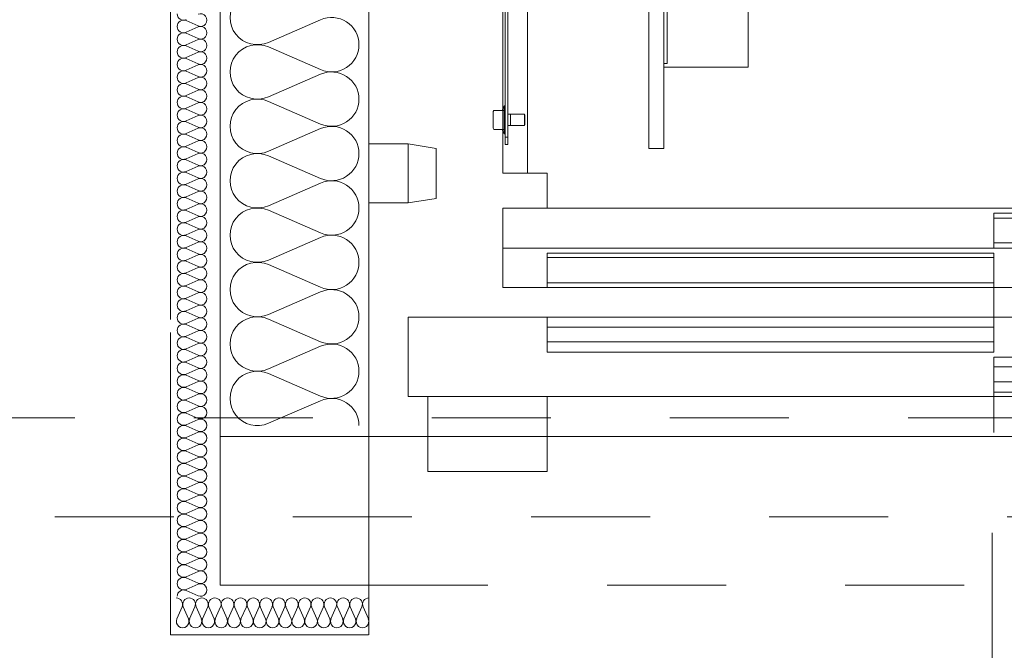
# Model space of a CAD drawing. Header units: millimetres. Extents: x 204754 to 495640, y -178579 to -98814.
# Tile 88 of 179: x 263518 to 264511, y -126434 to -125798. Entities that reach past the tile are written whole.
import ezdxf

# ---------------------------------------------------------------- set-up
doc = ezdxf.new("R2010")
doc.units = ezdxf.units.MM
doc.header["$MEASUREMENT"] = 0
doc.linetypes.add('Przerywana', pattern=[240, 120, -120])
doc.layers.get('0').update_dxf_attribs({"color": 252, "lineweight": 5})
for name, color, linetype, lineweight in [('Nowe_320-W Umeblowanie_Nr_pióra__103', 252, 'Continuous', 5), ('Nowe_320-W Umeblowanie_Nr_pióra__181', 252, 'Continuous', 5), ('Nowe_820-G Rysunki Obrazki_Nr_pióra__1', 252, 'Continuous', 5), ('Nowe_820-G Rysunki Obrazki_Nr_pióra__161', 252, 'Continuous', 5), ('Nowe_820-G Rysunki Obrazki_Nr_pióra__24', 252, 'Continuous', 5), ('Nowe_820-G Rysunki Obrazki_Nr_pióra__27', 252, 'Continuous', 5), ('Nowe_Nowe_220(1)-A Ściany zewnętrzne_Nr_pióra__1', 252, 'Continuous', 5), ('Nowe_Nowe_220(1)-A Ściany zewnętrzne_Nr_pióra__103', 252, 'Continuous', 5)]:
    doc.layers.add(name, color=color, linetype=linetype, lineweight=lineweight)

# ---------------------------------------------------------------- blocks, each defined once
blk = doc.blocks.new('podkład 20251118')
at = {"layer": 'Nowe_320-W Umeblowanie_Nr_pióra__103', "color": 252, "linetype": 'Continuous', "lineweight": 5}
for p, q in [((263821.56, -125798.42), (263769.03, -125821.24)), ((263769.03, -125825.85), (263821.56, -125848.67)), ((263821.56, -125853.28), (263769.03, -125876.09)), ((263769.03, -125880.7), (263821.56, -125903.52)), ((263821.56, -125908.13), (263769.03, -125930.95)), ((263769.03, -125935.56), (263821.56, -125958.37)), ((263821.56, -125962.98), (263769.03, -125985.8)), ((263769.03, -125990.41), (263821.56, -126013.23)), ((263821.56, -126017.83), (263769.03, -126040.65)), ((263769.03, -126045.26), (263821.56, -126068.08)), ((263821.56, -126072.68), (263769.03, -126095.5)), ((263769.03, -126100.11), (263821.56, -126122.93)), ((263821.56, -126127.54), (263769.03, -126150.36)), ((263769.03, -126154.96), (263821.56, -126177.78)), ((263821.56, -126182.39), (263769.03, -126205.21))]:
    blk.add_line(p, q, dxfattribs=at)
at = {"layer": 'Nowe_320-W Umeblowanie_Nr_pióra__103', "color": 252, "linetype": 'Continuous', "lineweight": 5, "extrusion": (0, 0, -1)}
for centre, major_axis, start_param, end_param in [((263757.94, -125796.12), (-27.65, 0), 4.299595, 8.266775), ((263832.65, -125823.55), (-27.65, 0), 1.158003, 3.141593), ((263757.94, -125850.97), (-27.65, 0), 4.299595, 8.266775), ((263832.65, -125823.55), (-27.65, 0), 3.141593, 5.125182), ((263832.65, -125878.4), (-27.65, 0), 1.158003, 3.141593), ((263757.94, -125905.82), (27.65, 0), 1.158002, 5.125182), ((263832.65, -125878.4), (-27.65, 0), 3.141593, 5.125182), ((263832.65, -125933.25), (-27.65, 0), 1.158003, 3.141593), ((263757.94, -125960.68), (-27.65, 0), 4.299595, 8.266775), ((263832.65, -125933.25), (-27.65, 0), 3.141593, 5.125182), ((263832.65, -125988.1), (-27.65, 0), 1.158003, 3.141593), ((263757.94, -126015.53), (-27.65, 0), 4.299595, 8.266775), ((263832.65, -125988.1), (-27.65, 0), 3.141593, 5.125182), ((263832.65, -126042.95), (-27.65, 0), 1.158003, 3.141593), ((263757.94, -126070.38), (-27.65, 0), 4.299595, 8.266775), ((263832.65, -126042.96), (-27.65, 0), 3.141593, 5.125182), ((263832.65, -126097.81), (-27.65, 0), 1.158003, 3.141593), ((263757.94, -126125.23), (27.65, 0), 1.158002, 5.125182), ((263832.65, -126097.81), (-27.65, 0), 3.141593, 5.125182), ((263832.65, -126152.66), (-27.65, 0), 1.158003, 3.141593), ((263757.94, -126180.09), (-27.65, 0), 4.299595, 8.266775), ((263832.65, -126152.66), (-27.65, 0), 3.141593, 5.125182), ((263832.65, -126207.51), (-27.65, 0), 1.158003, 3.141593)]:
    blk.add_ellipse(centre, major_axis=major_axis, ratio=0.991967, start_param=start_param, end_param=end_param, dxfattribs=at)
at = {"layer": 'Nowe_320-W Umeblowanie_Nr_pióra__181', "color": 252, "linetype": 'Continuous', "lineweight": 5}
for p, q in [((263698.09, -125804.6), (263685.97, -125799.29)), ((263685.97, -125810.99), (263698.09, -125805.68)), ((263698.09, -125817.37), (263685.97, -125812.06)), ((263685.97, -125823.75), (263698.09, -125818.44)), ((263698.09, -125830.13), (263685.97, -125824.82)), ((263685.97, -125836.52), (263698.09, -125831.21)), ((263698.09, -125842.9), (263685.97, -125837.59)), ((263685.97, -125849.28), (263698.09, -125843.97)), ((263698.09, -125855.66), (263685.97, -125850.35)), ((263685.97, -125862.05), (263698.09, -125856.74)), ((263698.09, -125868.43), (263685.97, -125863.12)), ((263685.97, -125874.81), (263698.09, -125869.5)), ((263698.09, -125881.2), (263685.97, -125875.89)), ((263685.97, -125887.58), (263698.09, -125882.27)), ((263698.09, -125893.96), (263685.97, -125888.65)), ((263685.97, -125900.34), (263698.09, -125895.03)), ((263698.09, -125906.73), (263685.97, -125901.42)), ((263685.97, -125913.11), (263698.09, -125907.8)), ((263698.09, -125919.49), (263685.97, -125914.18)), ((263685.97, -125925.87), (263698.09, -125920.56)), ((263698.09, -125932.26), (263685.97, -125926.95)), ((263685.97, -125938.64), (263698.09, -125933.33)), ((263698.09, -125945.02), (263685.97, -125939.71)), ((263685.97, -125951.41), (263698.09, -125946.09)), ((263698.09, -125957.79), (263685.97, -125952.48)), ((263685.97, -125964.17), (263698.09, -125958.86)), ((263698.09, -125970.55), (263685.97, -125965.24)), ((263685.97, -125976.94), (263698.09, -125971.63)), ((263698.09, -125983.32), (263685.97, -125978.01)), ((263685.97, -125989.7), (263698.09, -125984.39)), ((263698.09, -125996.08), (263685.97, -125990.77)), ((263685.97, -126002.47), (263698.09, -125997.16)), ((263698.09, -126008.85), (263685.97, -126003.54)), ((263685.97, -126015.23), (263698.09, -126009.92)), ((263698.09, -126021.61), (263685.97, -126016.3)), ((263685.97, -126028), (263698.09, -126022.69)), ((263698.09, -126034.38), (263685.97, -126029.07)), ((263685.97, -126040.76), (263698.09, -126035.45)), ((263698.09, -126047.15), (263685.97, -126041.84)), ((263685.97, -126053.53), (263698.09, -126048.22)), ((263698.09, -126059.91), (263685.97, -126054.6)), ((263685.97, -126066.29), (263698.09, -126060.98)), ((263698.09, -126072.68), (263685.97, -126067.37)), ((263685.97, -126079.06), (263698.09, -126073.75)), ((263698.09, -126085.44), (263685.97, -126080.13)), ((263685.97, -126091.82), (263698.09, -126086.51)), ((263698.09, -126098.21), (263685.97, -126092.9)), ((263685.97, -126104.59), (263698.09, -126099.28)), ((263698.09, -126110.97), (263685.97, -126105.66)), ((263685.97, -126117.36), (263698.09, -126112.04)), ((263698.09, -126123.74), (263685.97, -126118.43)), ((263685.97, -126130.12), (263698.09, -126124.81)), ((263698.09, -126136.5), (263685.97, -126131.19)), ((263685.97, -126142.89), (263698.09, -126137.58)), ((263698.09, -126149.27), (263685.97, -126143.96)), ((263685.97, -126155.65), (263698.09, -126150.34)), ((263698.09, -126162.03), (263685.97, -126156.72)), ((263685.97, -126168.42), (263698.09, -126163.11)), ((263698.09, -126174.8), (263685.97, -126169.49)), ((263685.97, -126181.18), (263698.09, -126175.87)), ((263698.09, -126187.56), (263685.97, -126182.25)), ((263685.97, -126193.95), (263698.09, -126188.64)), ((263698.09, -126200.33), (263685.97, -126195.02)), ((263685.97, -126206.71), (263698.09, -126201.4)), ((263698.09, -126213.1), (263685.97, -126207.79)), ((263685.97, -126219.48), (263698.09, -126214.17)), ((263698.09, -126225.86), (263685.97, -126220.55)), ((263685.97, -126232.24), (263698.09, -126226.93)), ((263698.09, -126238.63), (263685.97, -126233.32)), ((263685.97, -126245.01), (263698.09, -126239.7)), ((263698.09, -126251.39), (263685.97, -126246.08)), ((263685.97, -126257.77), (263698.09, -126252.46)), ((263698.09, -126264.16), (263685.97, -126258.85)), ((263685.97, -126270.54), (263698.09, -126265.23)), ((263698.09, -126276.92), (263685.97, -126271.61)), ((263685.97, -126283.31), (263698.09, -126277.99)), ((263698.09, -126289.69), (263685.97, -126284.38)), ((263685.97, -126296.07), (263698.09, -126290.76)), ((263698.09, -126302.45), (263685.97, -126297.14)), ((263685.97, -126308.84), (263698.09, -126303.53)), ((263698.09, -126315.22), (263685.97, -126309.91)), ((263685.97, -126321.6), (263698.09, -126316.29)), ((263698.09, -126327.98), (263685.97, -126322.67)), ((263685.97, -126334.37), (263698.09, -126329.06)), ((263698.09, -126340.75), (263685.97, -126335.44)), ((263685.97, -126347.13), (263698.09, -126341.82)), ((263698.09, -126353.51), (263685.97, -126348.2)), ((263685.97, -126359.9), (263698.09, -126354.59)), ((263698.09, -126366.28), (263685.97, -126360.97)), ((263685.97, -126372.66), (263698.09, -126367.35)), ((263698.09, -126379.05), (263685.97, -126373.74)), ((263676.63, -126402.38), (263682.01, -126390.26)), ((263683.1, -126390.26), (263688.49, -126402.38)), ((263689.57, -126402.38), (263694.96, -126390.26)), ((263696.05, -126390.26), (263701.43, -126402.38)), ((263702.52, -126402.38), (263707.91, -126390.26)), ((263708.99, -126390.26), (263714.38, -126402.38)), ((263715.47, -126402.38), (263720.85, -126390.26)), ((263721.94, -126390.26), (263727.33, -126402.38)), ((263728.42, -126402.38), (263733.8, -126390.26)), ((263734.89, -126390.26), (263740.28, -126402.38)), ((263741.36, -126402.38), (263746.75, -126390.26)), ((263747.84, -126390.26), (263753.22, -126402.38)), ((263754.31, -126402.38), (263759.7, -126390.26)), ((263760.79, -126390.26), (263766.17, -126402.38)), ((263767.26, -126402.38), (263772.65, -126390.26)), ((263773.73, -126390.26), (263779.12, -126402.38)), ((263780.21, -126402.38), (263785.59, -126390.26)), ((263786.68, -126390.26), (263792.07, -126402.38)), ((263793.15, -126402.38), (263798.54, -126390.26)), ((263799.63, -126390.26), (263805.01, -126402.38)), ((263806.1, -126402.38), (263811.49, -126390.26)), ((263812.58, -126390.26), (263817.96, -126402.38)), ((263819.05, -126402.38), (263824.44, -126390.26)), ((263825.52, -126390.26), (263830.91, -126402.38)), ((263832, -126402.38), (263837.38, -126390.26)), ((263838.47, -126390.26), (263843.86, -126402.38)), ((263844.95, -126402.38), (263850.33, -126390.26)), ((263851.42, -126390.26), (263856.81, -126402.38)), ((263857.89, -126402.38), (263863.28, -126390.26)), ((263864.37, -126390.26), (263869.75, -126402.38))]:
    blk.add_line(p, q, dxfattribs=at)
at = {"layer": 'Nowe_320-W Umeblowanie_Nr_pióra__181', "color": 252, "linetype": 'Continuous', "lineweight": 5, "extrusion": (0, 0, -1)}
for centre, major_axis, ratio, start_param, end_param in [((263683.41, -125792.37), (-6.38, 0), 0.999631, 4.299596, 6.283185), ((263683.41, -125805.14), (-6.38, 0), 0.999631, 0, 1.98359), ((263700.65, -125798.76), (6.38, 0), 0.999631, 4.299595, 8.266775), ((263683.41, -125805.14), (-6.38, 0), 0.999631, 4.299596, 6.283185), ((263700.65, -125811.52), (6.38, 0), 0.999631, 4.299595, 8.266775), ((263683.41, -125817.9), (-6.38, 0), 0.999631, 0, 1.98359), ((263683.41, -125817.9), (-6.38, 0), 0.999631, 4.299596, 6.283185), ((263700.65, -125824.29), (-6.38, 0), 0.999631, 1.158002, 5.125182), ((263683.41, -125830.67), (-6.38, 0), 0.999631, 0, 1.98359), ((263700.65, -125837.05), (6.38, 0), 0.999631, 4.299595, 8.266775), ((263683.41, -125830.67), (-6.38, 0), 0.999631, 4.299596, 6.283185), ((263683.41, -125843.44), (-6.38, 0), 0.999631, 0, 1.98359), ((263683.41, -125843.44), (-6.38, 0), 0.999631, 4.299596, 6.283185), ((263683.41, -125856.2), (-6.38, 0), 0.999631, 0, 1.98359), ((263700.65, -125849.82), (6.38, 0), 0.999631, 4.299595, 8.266775), ((263683.41, -125856.2), (-6.38, 0), 0.999631, 4.299596, 6.283185), ((263700.65, -125862.58), (-6.38, 0), 0.999631, 1.158002, 5.125182), ((263683.41, -125868.97), (-6.38, 0), 0.999631, 0, 1.98359), ((263683.41, -125868.97), (-6.38, 0), 0.999631, 4.299596, 6.283185), ((263700.65, -125875.35), (6.38, 0), 0.999631, 4.299595, 8.266775), ((263683.41, -125881.73), (-6.38, 0), 0.999631, 0, 1.98359), ((263683.41, -125881.73), (-6.38, 0), 0.999631, 4.299596, 6.283185), ((263683.41, -125894.5), (-6.38, 0), 0.999631, 0, 1.98359), ((263700.65, -125888.11), (6.38, 0), 0.999631, 4.299595, 8.266775), ((263683.41, -125894.5), (-6.38, 0), 0.999631, 4.299596, 6.283185), ((263700.65, -125900.88), (6.38, 0), 0.999631, 4.299595, 8.266775), ((263683.41, -125907.26), (-6.38, 0), 0.999631, 0, 1.98359), ((263683.41, -125907.26), (-6.38, 0), 0.999631, 4.299596, 6.283185), ((263700.65, -125913.65), (-6.38, 0), 0.999631, 1.158002, 5.125182), ((263683.41, -125920.03), (-6.38, 0), 0.999631, 0, 1.98359), ((263700.65, -125926.41), (6.38, 0), 0.999631, 4.299595, 8.266775), ((263683.41, -125920.03), (-6.38, 0), 0.999631, 4.299596, 6.283185), ((263683.41, -125932.79), (-6.38, 0), 0.999631, 0, 1.98359), ((263683.41, -125932.79), (-6.38, 0), 0.999631, 4.299596, 6.283185), ((263683.41, -125945.56), (-6.38, 0), 0.999631, 0, 1.98359), ((263700.65, -125939.18), (6.38, 0), 0.999631, 4.299595, 8.266775), ((263683.41, -125945.56), (-6.38, 0), 0.999631, 4.299596, 6.283185), ((263700.65, -125951.94), (-6.38, 0), 0.999631, 1.158002, 5.125182), ((263683.41, -125958.32), (-6.38, 0), 0.999631, 0, 1.98359), ((263683.41, -125958.32), (-6.38, 0), 0.999631, 4.299596, 6.283185), ((263700.65, -125964.71), (-6.38, 0), 0.999631, 1.158002, 5.125182), ((263683.41, -125971.09), (-6.38, 0), 0.999631, 0, 1.98359), ((263683.41, -125971.09), (-6.38, 0), 0.999631, 4.299596, 6.283185), ((263683.41, -125983.85), (-6.38, 0), 0.999631, 0, 1.98359), ((263700.65, -125977.47), (6.38, 0), 0.999631, 4.299595, 8.266775), ((263683.41, -125983.85), (-6.38, 0), 0.999631, 4.299596, 6.283185), ((263700.65, -125990.24), (6.38, 0), 0.999631, 4.299595, 8.266775), ((263683.41, -125996.62), (-6.38, 0), 0.999631, 0, 1.98359), ((263683.41, -125996.62), (-6.38, 0), 0.999631, 4.299596, 6.283185), ((263700.65, -126003), (-6.38, 0), 0.999631, 1.158002, 5.125182), ((263683.41, -126009.39), (-6.38, 0), 0.999631, 0, 1.98359), ((263700.65, -126015.77), (6.38, 0), 0.999631, 4.299595, 8.266775), ((263683.41, -126009.39), (-6.38, 0), 0.999631, 4.299596, 6.283185), ((263683.41, -126022.15), (-6.38, 0), 0.999631, 0, 1.98359), ((263683.41, -126022.15), (-6.38, 0), 0.999631, 4.299596, 6.283185), ((263683.41, -126034.92), (-6.38, 0), 0.999631, 0, 1.98359), ((263700.65, -126028.53), (6.38, 0), 0.999631, 4.299595, 8.266775), ((263683.41, -126034.92), (-6.38, 0), 0.999631, 4.299596, 6.283185), ((263700.65, -126041.3), (6.38, 0), 0.999631, 4.299595, 8.266775), ((263683.41, -126047.68), (-6.38, 0), 0.999631, 0, 1.98359), ((263683.41, -126047.68), (-6.38, 0), 0.999631, 4.299596, 6.283185), ((263700.65, -126054.06), (-6.38, 0), 0.999631, 1.158002, 5.125182), ((263683.41, -126060.45), (-6.38, 0), 0.999631, 0, 1.98359), ((263683.41, -126060.45), (-6.38, 0), 0.999631, 4.299596, 6.283185), ((263683.41, -126073.21), (-6.38, 0), 0.999631, 0, 1.98359), ((263700.65, -126066.83), (6.38, 0), 0.999631, 4.299595, 8.266775), ((263683.41, -126073.21), (-6.38, 0), 0.999631, 4.299596, 6.283185), ((263700.65, -126079.6), (6.38, 0), 0.999631, 4.299595, 8.266775), ((263683.41, -126085.98), (-6.38, 0), 0.999631, 0, 1.98359), ((263683.41, -126085.98), (-6.38, 0), 0.999631, 4.299596, 6.283185), ((263700.65, -126092.36), (-6.38, 0), 0.999631, 1.158002, 5.125182), ((263683.41, -126098.74), (-6.38, 0), 0.999631, 0, 1.98359), ((263700.65, -126105.13), (6.38, 0), 0.999631, 4.299595, 8.266775), ((263683.41, -126098.74), (-6.38, 0), 0.999631, 4.299596, 6.283185), ((263683.41, -126111.51), (-6.38, 0), 0.999631, 0, 1.98359), ((263683.41, -126111.51), (-6.38, 0), 0.999631, 4.299596, 6.283185), ((263683.41, -126124.27), (-6.38, 0), 0.999631, 0, 1.98359), ((263700.65, -126117.89), (6.38, 0), 0.999631, 4.299595, 8.266775), ((263683.41, -126124.27), (-6.38, 0), 0.999631, 4.299596, 6.283185), ((263700.65, -126130.66), (6.38, 0), 0.999631, 4.299595, 8.266775), ((263683.41, -126137.04), (-6.38, 0), 0.999631, 0, 1.98359), ((263683.41, -126137.04), (-6.38, 0), 0.999631, 4.299596, 6.283185), ((263700.65, -126143.42), (-6.38, 0), 0.999631, 1.158002, 5.125182), ((263683.41, -126149.8), (-6.38, 0), 0.999631, 0, 1.98359), ((263683.41, -126149.8), (-6.38, 0), 0.999631, 4.299596, 6.283185), ((263683.41, -126162.57), (-6.38, 0), 0.999631, 0, 1.98359), ((263700.65, -126156.19), (6.38, 0), 0.999631, 4.299595, 8.266775), ((263683.41, -126162.57), (-6.38, 0), 0.999631, 4.299596, 6.283185), ((263700.65, -126168.95), (6.38, 0), 0.999631, 4.299595, 8.266775), ((263683.41, -126175.34), (-6.38, 0), 0.999631, 0, 1.98359), ((263683.41, -126175.34), (-6.38, 0), 0.999631, 4.299596, 6.283185), ((263700.65, -126181.72), (6.38, 0), 0.999631, 4.299595, 8.266775), ((263683.41, -126188.1), (-6.38, 0), 0.999631, 0, 1.98359), ((263700.65, -126194.48), (-6.38, 0), 0.999631, 1.158002, 5.125182), ((263683.41, -126188.1), (-6.38, 0), 0.999631, 4.299596, 6.283185), ((263683.41, -126200.87), (-6.38, 0), 0.999631, 0, 1.98359), ((263683.41, -126200.87), (-6.38, 0), 0.999631, 4.299596, 6.283185), ((263683.41, -126213.63), (-6.38, 0), 0.999631, 0, 1.98359), ((263700.65, -126207.25), (6.38, 0), 0.999631, 4.299595, 8.266775), ((263683.41, -126213.63), (-6.38, 0), 0.999631, 4.299596, 6.283185), ((263700.65, -126220.01), (6.38, 0), 0.999631, 4.299595, 8.266775), ((263683.41, -126226.4), (-6.38, 0), 0.999631, 0, 1.98359), ((263683.41, -126226.4), (-6.38, 0), 0.999631, 4.299596, 6.283185), ((263700.65, -126232.78), (-6.38, 0), 0.999631, 1.158002, 5.125182), ((263683.41, -126239.16), (-6.38, 0), 0.999631, 0, 1.98359), ((263683.41, -126239.16), (-6.38, 0), 0.999631, 4.299596, 6.283185), ((263683.41, -126251.93), (-6.38, 0), 0.999631, 0, 1.98359), ((263700.65, -126245.55), (6.38, 0), 0.999631, 4.299595, 8.266775), ((263683.41, -126251.93), (-6.38, 0), 0.999631, 4.299596, 6.283185), ((263700.65, -126258.31), (6.38, 0), 0.999631, 4.299595, 8.266775), ((263683.41, -126264.69), (-6.38, 0), 0.999631, 0, 1.98359), ((263683.41, -126264.69), (-6.38, 0), 0.999631, 4.299596, 6.283185), ((263700.65, -126271.08), (6.38, 0), 0.999631, 4.299595, 8.266775), ((263683.41, -126277.46), (-6.38, 0), 0.999631, 0, 1.98359), ((263700.65, -126283.84), (-6.38, 0), 0.999631, 1.158002, 5.125182), ((263683.41, -126277.46), (-6.38, 0), 0.999631, 4.299596, 6.283185), ((263683.41, -126290.22), (-6.38, 0), 0.999631, 0, 1.98359), ((263683.41, -126290.22), (-6.38, 0), 0.999631, 4.299596, 6.283185), ((263683.41, -126302.99), (-6.38, 0), 0.999631, 0, 1.98359), ((263700.65, -126296.61), (6.38, 0), 0.999631, 4.299595, 8.266775), ((263683.41, -126302.99), (-6.38, 0), 0.999631, 4.299596, 6.283185), ((263700.65, -126309.37), (6.38, 0), 0.999631, 4.299595, 8.266775), ((263683.41, -126315.75), (-6.38, 0), 0.999631, 0, 1.98359), ((263683.41, -126315.75), (-6.38, 0), 0.999631, 4.299596, 6.283185), ((263700.65, -126322.14), (6.38, 0), 0.999631, 4.299595, 8.266775), ((263683.41, -126328.52), (-6.38, 0), 0.999631, 0, 1.98359), ((263683.41, -126328.52), (-6.38, 0), 0.999631, 4.299596, 6.283185), ((263683.41, -126341.29), (-6.38, 0), 0.999631, 0, 1.98359), ((263700.65, -126334.9), (-6.38, 0), 0.999631, 1.158002, 5.125182), ((263683.41, -126341.29), (-6.38, 0), 0.999631, 4.299596, 6.283185), ((263700.65, -126347.67), (6.38, 0), 0.999631, 4.299595, 8.266775), ((263683.41, -126354.05), (-6.38, 0), 0.999631, 0, 1.98359), ((263683.41, -126354.05), (-6.38, 0), 0.999631, 4.299596, 6.283185), ((263700.65, -126360.43), (6.38, 0), 0.999631, 4.299595, 8.266775), ((263683.41, -126366.82), (-6.38, 0), 0.999631, 0, 1.98359), ((263700.65, -126373.2), (-6.38, 0), 0.999631, 1.158002, 5.125182), ((263683.41, -126366.82), (-6.38, 0), 0.999631, 4.299596, 6.283185), ((263683.41, -126379.58), (-6.38, 0), 0.999631, 0, 1.98359), ((263676.08, -126387.7), (0, 6.47), 0.98556, 0, 1.98359), ((263689.03, -126387.7), (0, 6.47), 0.98556, 4.299596, 6.283185), ((263689.03, -126387.7), (0, 6.47), 0.98556, 0, 1.98359), ((263701.98, -126387.7), (0, 6.47), 0.98556, 4.299596, 6.283185), ((263701.98, -126387.7), (0, 6.47), 0.98556, 0, 1.98359), ((263714.92, -126387.7), (0, 6.47), 0.98556, 4.299596, 6.283185), ((263714.92, -126387.7), (0, 6.47), 0.98556, 0, 1.98359), ((263727.87, -126387.7), (0, 6.47), 0.98556, 4.299596, 6.283185), ((263727.87, -126387.7), (0, 6.47), 0.98556, 0, 1.98359), ((263740.82, -126387.7), (0, 6.47), 0.98556, 4.299596, 6.283185), ((263740.82, -126387.7), (0, 6.47), 0.98556, 0, 1.98359), ((263753.77, -126387.7), (0, 6.47), 0.98556, 4.299596, 6.283185), ((263753.77, -126387.7), (0, 6.47), 0.98556, 0, 1.98359), ((263766.72, -126387.7), (0, 6.47), 0.98556, 4.299596, 6.283185), ((263766.72, -126387.7), (0, 6.47), 0.98556, 0, 1.98359), ((263779.66, -126387.7), (0, 6.47), 0.98556, 4.299596, 6.283185), ((263779.66, -126387.7), (0, 6.47), 0.98556, 0, 1.98359), ((263792.61, -126387.7), (0, 6.47), 0.98556, 4.299596, 6.283185), ((263792.61, -126387.7), (0, 6.47), 0.98556, 0, 1.98359), ((263805.56, -126387.7), (0, 6.47), 0.98556, 4.299596, 6.283185), ((263805.56, -126387.7), (0, 6.47), 0.98556, 0, 1.98359), ((263818.51, -126387.7), (0, 6.47), 0.98556, 4.299596, 6.283185), ((263818.51, -126387.7), (0, 6.47), 0.98556, 0, 1.98359), ((263831.45, -126387.7), (0, 6.47), 0.98556, 4.299596, 6.283185), ((263831.45, -126387.7), (0, 6.47), 0.98556, 0, 1.98359), ((263844.4, -126387.7), (0, 6.47), 0.98556, 4.299596, 6.283185), ((263844.4, -126387.7), (0, 6.47), 0.98556, 0, 1.98359), ((263857.35, -126387.7), (0, 6.47), 0.98556, 4.299596, 6.283185), ((263857.35, -126387.7), (0, 6.47), 0.98556, 0, 1.98359), ((263870.3, -126387.7), (0, 6.47), 0.98556, 4.299596, 6.283185), ((263682.56, -126404.94), (0, 6.47), 0.98556, 1.158002, 5.125182), ((263695.5, -126404.94), (0, 6.47), 0.98556, 1.158002, 5.125182), ((263708.45, -126404.94), (0, 6.47), 0.98556, 1.158002, 5.125182), ((263721.4, -126404.94), (0, 6.47), 0.98556, 1.158002, 5.125182), ((263734.35, -126404.94), (0, 6.47), 0.98556, 1.158002, 5.125182), ((263747.29, -126404.94), (0, 6.47), 0.98556, 1.158002, 5.125182), ((263760.24, -126404.94), (0, 6.47), 0.98556, 1.158002, 5.125182), ((263773.19, -126404.94), (0, 6.47), 0.98556, 1.158002, 5.125182), ((263786.14, -126404.94), (0, 6.47), 0.98556, 1.158002, 5.125182), ((263799.08, -126404.94), (0, 6.47), 0.98556, 1.158002, 5.125182), ((263812.03, -126404.94), (0, 6.47), 0.98556, 1.158002, 5.125182), ((263824.98, -126404.94), (0, 6.47), 0.98556, 1.158002, 5.125182), ((263837.93, -126404.94), (0, 6.47), 0.98556, 1.158002, 5.125182), ((263850.88, -126404.94), (0, 6.47), 0.98556, 1.158002, 5.125182), ((263863.82, -126404.94), (0, 6.47), 0.98556, 1.158002, 5.125182)]:
    blk.add_ellipse(centre, major_axis=major_axis, ratio=ratio, start_param=start_param, end_param=end_param, dxfattribs=at)
at = {"layer": 'Nowe_820-G Rysunki Obrazki_Nr_pióra__1', "color": 252, "linetype": 'Continuous', "lineweight": 5}
for p, q in [((263720.35, -124287.69), (263720.35, -126218.44)), ((263870.3, -124287.69), (263870.3, -126218.44)), ((263720.35, -126218.44), (263720.35, -126368.45)), ((263870.3, -126218.44), (263720.35, -126218.44)), ((263870.3, -126368.45), (263870.3, -126218.44)), ((263720.35, -126368.45), (263870.3, -126368.45)), ((263870.3, -126368.45), (263789.72, -126368.45))]:
    blk.add_line(p, q, dxfattribs=at)
at = {"layer": 'Nowe_820-G Rysunki Obrazki_Nr_pióra__161', "color": 252, "linetype": 'Continuous', "lineweight": 5}
for p, q in [((264005.24, -125953.04), (264005.24, -124553.1)), ((264030.18, -124553.1), (264030.18, -125953.04)), ((264152.33, -124578.04), (264152.33, -125928.1)), ((264152.33, -124578.04), (264152.33, -125928.1)), ((264152.33, -125928.1), (264152.33, -124578.04)), ((264152.33, -124578.04), (264152.33, -125928.1)), ((264152.33, -124578.04), (264152.33, -125928.1)), ((264152.33, -125928.1), (264152.33, -124578.04)), ((264167.68, -125928.1), (264167.68, -124578.04)), ((264167.68, -125928.1), (264167.68, -124578.04)), ((264007.8, -125420.94), (264007.8, -125924.26)), ((264010.35, -125420.94), (264010.35, -125924.26)), ((264167.68, -125623.04), (264167.68, -125846.23)), ((264167.68, -125627.51), (264167.68, -125842.4)), ((264170.88, -125842.4), (264170.88, -125627.51)), ((264252.74, -125846.23), (264252.74, -125623.04)), ((264167.68, -125842.4), (264170.88, -125842.4)), ((264167.68, -125846.23), (264252.74, -125846.23)), ((263995.65, -125891), (263996.29, -125889.72)), ((264006.52, -125889.72), (263996.29, -125889.72)), ((264004.6, -125889.72), (264006.52, -125885.25)), ((264006.52, -125885.25), (264006.52, -125913.39)), ((264006.52, -125885.25), (264007.8, -125885.25)), ((263995.65, -125891), (263995.65, -125907.63)), ((264010.35, -125893.56), (264026.98, -125893.56)), ((264012.91, -125905.07), (264012.91, -125893.56)), ((264012.91, -125893.56), (264012.91, -125905.07)), ((264026.98, -125893.56), (264026.98, -125905.07)), ((264026.98, -125893.56), (264027.62, -125894.2)), ((264027.62, -125904.43), (264027.62, -125894.2)), ((264027.62, -125894.2), (264027.62, -125904.43)), ((263995.65, -125907.63), (263996.29, -125908.91)), ((264006.52, -125908.91), (263996.29, -125908.91)), ((264004.6, -125908.91), (264006.52, -125913.39)), ((264010.35, -125905.07), (264026.98, -125905.07)), ((264026.98, -125905.07), (264027.62, -125904.43)), ((264030.18, -125953.04), (264030.18, -125900.6)), ((264006.52, -125913.39), (264007.8, -125913.39)), ((264010.35, -125916.58), (264007.8, -125916.58)), ((263909.95, -125923.62), (263870.3, -125923.62)), ((263870.3, -125923.62), (263870.3, -125983.1)), ((263909.95, -125983.1), (263909.95, -125923.62)), ((263909.95, -125923.62), (263938.09, -125928.1)), ((263938.09, -125928.1), (263938.09, -125978.62)), ((264010.35, -125924.26), (264007.8, -125924.26)), ((264152.33, -125928.1), (264167.68, -125928.1)), ((264152.33, -125928.1), (264167.68, -125928.1)), ((264005.24, -125953.04), (264050.01, -125953.04)), ((264050.01, -125953.04), (264050.01, -125988.21)), ((263938.09, -125978.62), (263909.95, -125983.1)), ((263870.3, -125983.1), (263909.95, -125983.1)), ((264005.24, -125988.21), (265437.8, -125988.21)), ((264005.24, -126068.15), (264005.24, -125988.21)), ((264950.47, -125993.33), (264500.24, -125993.33)), ((264500.24, -125993.33), (264500.24, -126028.5)), ((264500.24, -125998.44), (264950.47, -125998.44)), ((264005.24, -126028.5), (265437.8, -126028.5)), ((264500.24, -126023.39), (264950.47, -126023.39)), ((264500.24, -126028.5), (264950.47, -126028.5)), ((264500.24, -126033.62), (264050.01, -126033.62)), ((264050.01, -126033.62), (264050.01, -126068.15)), ((264050.01, -126038.1), (264500.24, -126038.1)), ((264500.24, -126068.15), (264500.24, -126033.62)), ((264500.24, -126058.56), (264500.24, -126106.53)), ((265437.8, -126068.15), (264005.24, -126068.15)), ((264050.01, -126063.68), (264500.24, -126063.68)), ((264050.01, -126068.15), (264500.24, -126068.15)), ((263909.95, -126098.21), (265439.08, -126098.21)), ((263909.95, -126178.15), (263909.95, -126098.21)), ((263909.95, -126098.21), (263909.95, -126178.15)), ((264500.24, -126098.21), (264050.01, -126098.21)), ((264050.01, -126098.21), (264050.01, -126133.39)), ((264500.24, -126133.39), (264500.24, -126098.21)), ((264050.01, -126108.44), (264500.24, -126108.44)), ((264050.01, -126123.15), (264500.24, -126123.15)), ((264050.01, -126133.39), (264500.24, -126133.39)), ((264950.47, -126138.5), (264500.24, -126138.5)), ((264500.24, -126138.5), (264500.24, -126173.68)), ((264500.24, -126142.34), (264500.24, -126214.61)), ((264500.24, -126148.1), (264950.47, -126148.1)), ((264500.24, -126163.44), (264950.47, -126163.44)), ((264500.24, -126173.68), (264950.47, -126173.68)), ((265439.08, -126178.15), (263909.95, -126178.15)), ((264050.01, -126178.15), (263929.77, -126178.15)), ((263929.77, -126178.15), (263929.77, -126253.62)), ((264050.01, -126253.62), (264050.01, -126178.15)), ((263870.3, -126218.44), (265470.41, -126218.44)), ((264050.01, -126218.44), (264950.47, -126218.44)), ((263929.77, -126253.62), (264050.01, -126253.62))]:
    blk.add_line(p, q, dxfattribs=at)
at = {"layer": 'Nowe_820-G Rysunki Obrazki_Nr_pióra__24', "color": 7, "linetype": 'Continuous', "lineweight": 15}
blk.add_line((264498.64, -126315.62), (264498.64, -127515.16), dxfattribs=at)
at = {"layer": 'Nowe_820-G Rysunki Obrazki_Nr_pióra__27', "color": 252, "linetype": 'Continuous', "lineweight": 5}
for p, q in [((263670.35, -122234), (263670.35, -126100.42)), ((263670.35, -126418.45), (263670.35, -126113.68)), ((263870.3, -126368.45), (263870.3, -126418.45)), ((263670.35, -126418.45), (263870.04, -126418.45))]:
    blk.add_line(p, q, dxfattribs=at)
at = {"layer": 'Nowe_Nowe_220(1)-A Ściany zewnętrzne_Nr_pióra__1', "color": 252, "linetype": 'Przerywana', "lineweight": 5}
for p, q in [((265100.12, -126218.44), (263860.58, -126218.44)), ((263870.3, -126368.45), (265100.12, -126368.45))]:
    blk.add_line(p, q, dxfattribs=at)
at = {"layer": 'Nowe_Nowe_220(1)-A Ściany zewnętrzne_Nr_pióra__103', "color": 252, "linetype": 'Przerywana', "lineweight": 5}
for p, q in [((256973.73, -126199.52), (265399.23, -126199.52)), ((257073.73, -126299.52), (265499.25, -126299.52))]:
    blk.add_line(p, q, dxfattribs=at)

msp = doc.modelspace()

# ---------------------------------------------------------------- block references
msp.add_blockref('podkład 20251118', (0, 0))

doc.saveas('drawing.dxf')
